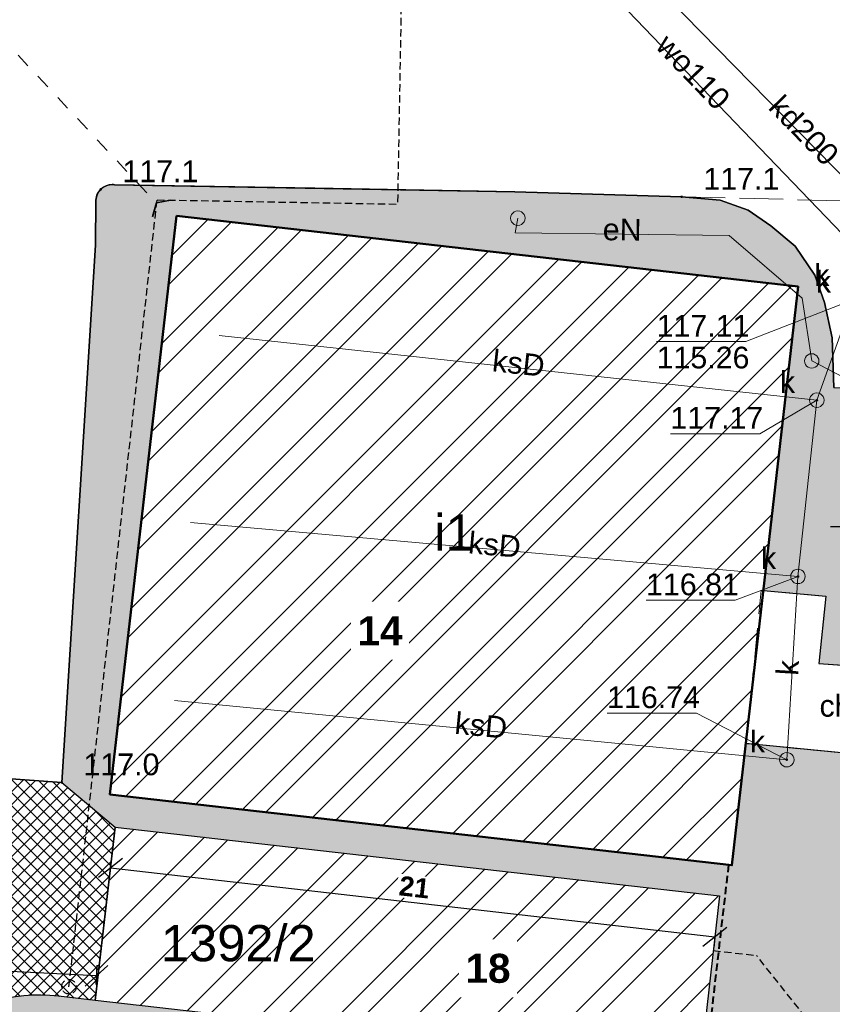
# Model space of a CAD drawing. Header units: millimetres. Extents: x -62780 to 1772512, y -757464 to -52755.
# Tile 42 of 65: x 1692117 to 1692145, y -495817 to -495783. Entities that reach past the tile are written whole.
import ezdxf
from ezdxf.enums import TextEntityAlignment as Align

# ---------------------------------------------------------------- set-up
doc = ezdxf.new("R2010")
doc.units = ezdxf.units.MM
for name, pattern in [('DASHED', [19.05, 12.7, -6.35]), ('PRZER1-1', [1, 0.5, -0.5]), ('PRZER2-1', [1.5, 1, -0.5]), ('PRZER3-1', [2, 1.5, -0.5])]:
    doc.linetypes.add(name, pattern=pattern)
for name, color, linetype in [('AAA Cienka linia', 11, 'Continuous'), ('AAA Opis', 2, 'Continuous'), ('AAA Przerywana', 8, 'DASHED'), ('AAA Widok', 2, 'Continuous')]:
    doc.layers.add(name, color=color, linetype=linetype)
for name, color, linetype, lineweight, true_color in [('BUIB05_01', 7, 'Continuous', 35, 0x0a0909), ('EGBB01', 7, 'Continuous', 50, 0x0a0909), ('EGBB01_O', 7, 'Continuous', 50, 0x0a0909), ('EGBD03_O', 7, 'Continuous', 18, 0x008000), ('GSLKOU', 7, 'Continuous', 18, 0x0a0909), ('KTCR02', 7, 'Continuous', 18, 0x0a0909), ('KTCR02_O', 7, 'Continuous', 18, 0x0a0909), ('KTKR01', 7, 'Continuous', 25, 0x0a0909), ('RTPW01', 7, 'Continuous', 13, 0x0a0909), ('RTPW01_O', 7, 'Continuous', 13, 0x0a0909), ('SUPE04', 1, 'Continuous', 18, 0xff0000), ('SUPE04_O', 1, 'Continuous', 18, 0xff0000), ('SUPK01', 7, 'Continuous', 18, 0x803300), ('SUPK01_O', 7, 'Continuous', 18, 0x803300), ('SUPK05', 7, 'Continuous', 18, 0x803300), ('SUPK05_O', 7, 'Continuous', 18, 0x803300), ('SUPK06', 7, 'Continuous', 18, 0x803300), ('SUPK06_O', 7, 'Continuous', 18, 0x803300), ('SUPS01_05', 7, 'Continuous', 5, 0x803300), ('SUPS01_05_O', 7, 'Continuous', 5, 0x803300), ('SUPW01', 5, 'Continuous', 18, 0x0000ff), ('SUPW01_O', 5, 'Continuous', 18, 0x0000ff), ('SUUS15', 5, 'Continuous', 18, 0x0000ff), ('SUUS15_O', 5, 'Continuous', 18, 0x0000ff), ('SUUS22_O', 7, 'Continuous', 18, 0x0a0909)]:
    doc.layers.add(name, color=color, linetype=linetype, lineweight=lineweight, true_color=true_color)
for name, color, linetype, lineweight in [('EN_flotat', 124, 'Continuous', 30), ('EN_woda technologiczna', 144, 'Continuous', 30), ('POSTER_trasy_kablowe', 1, 'Continuous', 30), ('SUSM', 7, 'Continuous', 18)]:
    doc.layers.add(name, color=color, linetype=linetype, lineweight=lineweight)
doc.styles.add('Arial', font='arial.ttf')
doc.styles.add('Arial B', font='arialbd.ttf')
doc.styles.get("Standard").update_dxf_attribs({"font": 'simplex.shx', "width": 0.8})
doc.dimstyles.new('1 do 5', dxfattribs={"dimscale": 0.5, "dimtxt": 2.25, "dimasz": 2.5, "dimexe": 1.25, "dimexo": 0.625, "dimtad": 1, "dimdec": 1, "dimrnd": 0.5, "dimtxsty": 'Standard', "dimblk": 'OBLIQUE', "dimcen": 2.5, "dimclrd": 256, "dimclre": 256, "dimclrt": 2, "dimadec": 0, "dimazin": 0, "dimtfac": 1, "dimtdec": 1, "dimtmove": 0, "dimatfit": 3, "dimldrblk": 'OBLIQUE', "dimfxl": 1, "dimfxlon": 1, "dimlwd": -1, "dimlwe": -1, "dimarcsym": 0})

# ---------------------------------------------------------------- blocks, each defined once
blk = doc.blocks.new('GSLIPS2')
at = {"color": 0}
blk.add_lwpolyline([(0.263554, 0.424899), (0, 0), (0.263389, -0.425001)], dxfattribs=at)
blk = doc.blocks.new('GSPWPN1')
blk.add_hatch(color=0).paths.add_polyline_path([(-0.045, 0), (-0.043467, -0.011647), (-0.038971, -0.0225), (-0.03182, -0.03182), (-0.0225, -0.038971), (-0.011647, -0.043467), (0, -0.045), (0.011647, -0.043467), (0.0225, -0.038971), (0.03182, -0.03182), (0.038971, -0.0225), (0.043467, -0.011647), (0.045, 0), (0.043467, 0.011647), (0.038971, 0.0225), (0.03182, 0.03182), (0.0225, 0.038971), (0.011647, 0.043467), (0, 0.045), (-0.011647, 0.043467), (-0.0225, 0.038971), (-0.03182, 0.03182), (-0.038971, 0.0225), (-0.043467, 0.011647)])
blk = doc.blocks.new('GUPKSH1')
blk.add_hatch(color=0).paths.add_polyline_path([(-0.045, 0), (-0.043467, -0.011647), (-0.038971, -0.0225), (-0.03182, -0.03182), (-0.0225, -0.038971), (-0.011647, -0.043467), (0, -0.045), (0.011647, -0.043467), (0.0225, -0.038971), (0.03182, -0.03182), (0.038971, -0.0225), (0.043467, -0.011647), (0.045, 0), (0.043467, 0.011647), (0.038971, 0.0225), (0.03182, 0.03182), (0.0225, 0.038971), (0.011647, 0.043467), (0, 0.045), (-0.011647, 0.043467), (-0.0225, 0.038971), (-0.03182, 0.03182), (-0.038971, 0.0225), (-0.043467, 0.011647)])
blk = doc.blocks.new('GUPKSD1_1')
at = {"true_color": 0xffffff}
blk.add_hatch(color=7, dxfattribs=at).paths.add_polyline_path([(-0.25, 0), (-0.241481, -0.064705), (-0.216506, -0.125), (-0.176777, -0.176777), (-0.125, -0.216506), (-0.064705, -0.241481), (0, -0.25), (0.064705, -0.241481), (0.125, -0.216506), (0.176777, -0.176777), (0.216506, -0.125), (0.241481, -0.064705), (0.25, 0), (0.241481, 0.064705), (0.216506, 0.125), (0.176777, 0.176777), (0.125, 0.216506), (0.064705, 0.241481), (0, 0.25), (-0.064705, 0.241481), (-0.125, 0.216506), (-0.176777, 0.176777), (-0.216506, 0.125), (-0.241481, 0.064705)])
at = {"color": 0}
blk.add_lwpolyline([(0, 0.25), (0.064705, 0.241481), (0.125, 0.216506), (0.176777, 0.176777), (0.216506, 0.125), (0.241481, 0.064705), (0.25, 0), (0.241481, -0.064705), (0.216506, -0.125), (0.176777, -0.176777), (0.125, -0.216506), (0.064705, -0.241481), (0, -0.25), (-0.064705, -0.241481), (-0.125, -0.216506), (-0.176777, -0.176777), (-0.216506, -0.125), (-0.241481, -0.064705), (-0.25, 0), (-0.241481, 0.064705), (-0.216506, 0.125), (-0.176777, 0.176777), (-0.125, 0.216506), (-0.064705, 0.241481)], close=True, dxfattribs=at)
blk = doc.blocks.new('GUPISL1_4')
at = {"true_color": 0xffffff}
blk.add_hatch(color=7, dxfattribs=at).paths.add_polyline_path([(-0.25, 0), (-0.241481, -0.064705), (-0.216506, -0.125), (-0.176777, -0.176777), (-0.125, -0.216506), (-0.064705, -0.241481), (0, -0.25), (0.064705, -0.241481), (0.125, -0.216506), (0.176777, -0.176777), (0.216506, -0.125), (0.241481, -0.064705), (0.25, 0), (0.241481, 0.064705), (0.216506, 0.125), (0.176777, 0.176777), (0.125, 0.216506), (0.064705, 0.241481), (0, 0.25), (-0.064705, 0.241481), (-0.125, 0.216506), (-0.176777, 0.176777), (-0.216506, 0.125), (-0.241481, 0.064705)])
at = {"color": 0}
blk.add_lwpolyline([(0, 0.25), (0.064705, 0.241481), (0.125, 0.216506), (0.176777, 0.176777), (0.216506, 0.125), (0.241481, 0.064705), (0.25, 0), (0.241481, -0.064705), (0.216506, -0.125), (0.176777, -0.176777), (0.125, -0.216506), (0.064705, -0.241481), (0, -0.25), (-0.064705, -0.241481), (-0.125, -0.216506), (-0.176777, -0.176777), (-0.216506, -0.125), (-0.241481, -0.064705), (-0.25, 0), (-0.241481, 0.064705), (-0.216506, 0.125), (-0.176777, 0.176777), (-0.125, 0.216506), (-0.064705, 0.241481)], close=True, dxfattribs=at)
blk = doc.blocks.new('zw$117')
at = {"layer": 'BUIB05_01', "color": 8, "linetype": 'PRZER1-1', "lineweight": 35, "elevation": 10.18}
blk.add_lwpolyline([(-169.457, -148.736), (-161.951, -156.754)], dxfattribs=at)
at = {"layer": 'EGBB01', "color": 8, "linetype": 'Continuous', "lineweight": 50, "elevation": 10.26}
blk.add_lwpolyline([(-161.255, -157.203), (-139.805, -159.643), (-142.085, -179.603), (-163.555, -177.163)], close=True, dxfattribs=at)
at = {"layer": 'GSLKOU', "color": 8, "linetype": 'PRZER3-1', "lineweight": 18, "elevation": 10.18}
blk.add_lwpolyline([(-143.822, -156.544), (-128.735, -156.918), (-128.962, -163.355), (-133.955, -163.435)], dxfattribs=at)
at = {"layer": 'KTCR02', "color": 8, "linetype": 'PRZER2-1', "lineweight": 18, "elevation": 10.18}
blk.add_lwpolyline([(-141.08, -170.122), (-138.845, -170.323), (-139.085, -172.643), (-136.196, -172.846), (-133.746, -172.851), (-133.806, -176.169), (-141.589, -175.411)], close=True, dxfattribs=at)
at = {"layer": 'KTKR01', "color": 8, "linetype": 'Continuous', "lineweight": 25, "elevation": 10.18}
blk.add_lwpolyline([(-174.625, -176.069), (-165.215, -176.75), (-164.048, -158.217), (-164.04, -156.656, -0.435982), (-163.39, -156.128), (-149.581, -156.369), (-143.822, -156.544), (-142.494, -156.658), (-141.53, -157.005), (-140.74, -157.54), (-139.902, -158.245), (-139.23, -159.248), (-138.887, -160.194), (-138.629, -161.409), (-138.57, -163.121), (-136.612, -163.216), (-135.604, -163.385)], format="xyb", dxfattribs=at)
at = {"layer": 'SUPE04', "color": 8, "linetype": 'Continuous', "lineweight": 18, "elevation": 10.18}
blk.add_lwpolyline([(-137.144, -163.337), (-139.334, -162.207), (-139.665, -160.04), (-142.186, -157.884), (-149.566, -157.79), (-149.477, -157.281)], dxfattribs=at)
at = {"layer": 'SUPK01', "color": 8, "linetype": 'Continuous', "lineweight": 18, "elevation": 10.18}
blk.add_lwpolyline([(-147.165, -146.76), (-132.268, -161.965), (-124.977, -162.027)], dxfattribs=at)
at = {"layer": 'SUPK05', "color": 8, "linetype": 'Continuous', "lineweight": 18, "elevation": 10.18}
for points in [[(-159.778, -161.331), (-139.158, -163.56)], [(-160.772, -167.776), (-139.809, -169.64)], [(-161.33, -173.917), (-140.194, -175.964)]]:
    blk.add_lwpolyline(points, dxfattribs=at)
at = {"layer": 'SUPK06', "color": 8, "linetype": 'Continuous', "lineweight": 18, "elevation": 10.18}
for points in [[(-139.158, -163.56), (-137.915, -160.102), (-129.537, -159.764)], [(-140.194, -175.964), (-139.809, -169.64), (-139.158, -163.56)]]:
    blk.add_lwpolyline(points, dxfattribs=at)
at = {"layer": 'SUPS01_05_O', "color": 8, "linetype": 'Continuous', "lineweight": 13, "elevation": 10.8, "flags": 128}
for points in [[(-137.915, -160.103), (-141.607, -161.541), (-144.687, -161.541)], [(-139.155, -163.563), (-141.13, -164.716), (-144.21, -164.716)], [(-139.805, -169.643), (-141.972, -170.463), (-145.052, -170.463)], [(-140.195, -175.963), (-143.314, -174.358), (-146.394, -174.358)]]:
    blk.add_lwpolyline(points, dxfattribs=at)
at = {"layer": 'SUPW01', "color": 8, "linetype": 'Continuous', "lineweight": 18, "elevation": 10.18}
blk.add_lwpolyline([(-149.662, -145.975), (-137.42, -158.721), (-136.445, -159.558), (-136.312, -159.941), (-131.067, -165.778), (-123.933, -173.409), (-122.92, -173.778), (-122.812, -173.92)], dxfattribs=at)
at = {"layer": 'BUIB05_01', "color": 8, "linetype": 'Continuous', "lineweight": 35, "rotation": 313.1109754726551}
blk.add_blockref('GSLIPS2', (-161.951, -156.754, 10.18), dxfattribs=at)
at = {"layer": 'RTPW01', "color": 8, "linetype": 'Continuous', "lineweight": 13}
for p in [(-163.873, -156.289, 10.2), (-143.822, -156.544, 10.2), (-165.215, -176.75, 10.2)]:
    blk.add_blockref('GSPWPN1', p, dxfattribs=at)
at = {"layer": 'SUPS01_05', "color": 8, "linetype": 'Continuous', "lineweight": 5}
for p in [(-139.155, -163.563, 10.24), (-139.805, -169.643, 10.24), (-140.195, -175.963, 10.24)]:
    blk.add_blockref('GUPKSH1', p, dxfattribs=at)
at = {"layer": 'SUSM', "color": 8, "linetype": 'Continuous', "lineweight": 18}
for p in [(-149.477, -157.281, 10.24), (-139.334, -162.207, 10.24)]:
    blk.add_blockref('GUPISL1_4', p, dxfattribs=at)
at = {"layer": 'SUUS15', "color": 8, "linetype": 'Continuous', "lineweight": 18}
for p in [(-139.158, -163.56, 10.24), (-139.809, -169.64, 10.24), (-140.194, -175.964, 10.24)]:
    blk.add_blockref('GUPKSD1_1', p, dxfattribs=at)
at = {"layer": 'EGBB01_O', "color": 8, "linetype": 'Continuous', "lineweight": 0, "style": 'Arial'}
blk.add_text('i1', height=1.25, dxfattribs=at).set_placement((-151.68, -168.751, 10.8), align=Align.CENTER)
at = {"layer": 'EGBD03_O', "color": 8, "linetype": 'Continuous', "lineweight": 0, "style": 'Arial'}
blk.add_text('1392/2', height=1.25, dxfattribs=at).set_placement((-159.123, -182.918, 10.8), align=Align.CENTER)
at = {"layer": 'KTCR02_O', "color": 8, "linetype": 'Continuous', "lineweight": 0, "style": 'Arial'}
blk.add_text('ch.kp.', height=0.75, dxfattribs=at).set_placement((-137.667, -174.48, 10.8), align=Align.CENTER)
at = {"layer": 'RTPW01_O', "color": 8, "linetype": 'Continuous', "lineweight": 0, "style": 'Arial'}
for s, p in [('117.1', (-163.123, -156.039, 10.8)), ('117.1', (-143.072, -156.294, 10.8)), ('117.0', (-164.465, -176.5, 10.8))]:
    blk.add_text(s, height=0.75, dxfattribs=at).set_placement(p)
at = {"layer": 'SUPE04_O', "color": 8, "linetype": 'Continuous', "lineweight": 0, "style": 'Arial'}
blk.add_text('eN', height=0.75, rotation=359.2693, dxfattribs=at).set_placement((-145.879, -158.049, 10.8), align=Align.CENTER)
at = {"layer": 'SUPK01_O', "color": 8, "linetype": 'Continuous', "lineweight": 0, "style": 'Arial'}
blk.add_text('kd200', height=0.75, rotation=314.4163, dxfattribs=at).set_placement((-139.868, -154.511, 10.8), align=Align.CENTER)
at = {"layer": 'SUPK05_O', "color": 8, "linetype": 'Continuous', "lineweight": 0, "style": 'Arial'}
for rotation, p in [(353.8302, (-149.491, -162.656, 10.8)), (354.9182, (-150.309, -168.919, 10.8)), (354.4678, (-150.782, -175.152, 10.8))]:
    blk.add_text('ksD', height=0.75, rotation=rotation, dxfattribs=at).set_placement(p, align=Align.CENTER)
at = {"layer": 'SUPK06_O', "color": 8, "linetype": 'Continuous', "lineweight": 0, "style": 'Arial'}
blk.add_text('k', height=0.75, rotation=86.5168, dxfattribs=at).set_placement((-139.79, -172.815, 10.8), align=Align.CENTER)
at = {"layer": 'SUPS01_05_O', "color": 8, "linetype": 'Continuous', "lineweight": 0, "style": 'Arial'}
for s, p in [('117.11', (-144.687, -161.369, 10.8)), ('115.26', (-144.687, -162.464, 10.8)), ('117.17', (-144.21, -164.544, 10.8)), ('116.81', (-145.052, -170.29, 10.8)), ('116.74', (-146.394, -174.185, 10.8))]:
    blk.add_text(s, height=0.75, rotation=360, dxfattribs=at).set_placement(p)
at = {"layer": 'SUPW01_O', "color": 8, "linetype": 'Continuous', "lineweight": 0, "style": 'Arial'}
blk.add_text('wo110', height=0.75, rotation=313.8448, dxfattribs=at).set_placement((-143.694, -152.495, 10.8), align=Align.CENTER)
at = {"layer": 'SUUS15_O', "color": 8, "linetype": 'Continuous', "lineweight": 0, "style": 'Arial'}
for p in [(-138.665, -159.852, 10.8), (-139.908, -163.31, 10.8), (-140.559, -169.39, 10.8), (-140.944, -175.714, 10.8)]:
    blk.add_text('k', height=0.75, dxfattribs=at).set_placement(p, align=Align.RIGHT)
at = {"layer": 'SUUS22_O', "color": 8, "linetype": 'Continuous', "lineweight": 0, "style": 'Arial'}
blk.add_text('k', height=0.75, dxfattribs=at).set_placement((-138.721, -159.621, 10.8), align=Align.RIGHT)
blk = doc.blocks.new('_OBLIQUE')
at = {"color": 0, "linetype": 'ByBlock', "lineweight": -2}
blk.add_line((-0.5, -0.5), (0.5, 0.5), dxfattribs=at)
blk = doc.blocks.new('*D189')
for p, q in [((1692120.414, -495812.443), (1692120.338, -495813.113)), ((1692120.381, -495812.741), (1692141.246, -495815.112)), ((1692141.28, -495814.814), (1692141.204, -495815.485))]:
    blk.add_line(p, q)
at = {"layer": 'Defpoints', "color": 0, "lineweight": -3}
for p in [(1692120.541, -495811.331), (1692141.406, -495813.703), (1692141.246, -495815.112)]:
    blk.add_point(p, dxfattribs=at)
at = {"xscale": 0.75, "yscale": 0.75, "zscale": 0.75}
for p, rotation in [((1692120.381, -495812.741), 173.5163275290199), ((1692141.246, -495815.112), 353.5163275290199)]:
    blk.add_blockref('_OBLIQUE', p, dxfattribs=dict(at, rotation=rotation))
at = {"color": 1, "insert": (1692130.873, -495813.403), "char_height": 0.675, "attachment_point": 5, "rotation": 353.5163, "style": 'Arial B', "bg_fill": 3, "box_fill_scale": 1.1, "bg_fill_color": 257, "bg_fill_transparency": 0}
blk.add_mtext('21', dxfattribs=at)
blk = doc.blocks.new('*D191')
for p, q in [((1692095.41, -495815.534), (1692095.444, -495814.86)), ((1692119.904, -495816.464), (1692095.425, -495815.234)), ((1692119.889, -495816.764), (1692119.922, -495816.09))]:
    blk.add_line(p, q)
at = {"layer": 'Defpoints', "color": 0, "lineweight": -3}
for p in [(1692095.425, -495815.234), (1692095.383, -495816.082), (1692119.861, -495817.313)]:
    blk.add_point(p, dxfattribs=at)
at = {"xscale": 0.75, "yscale": 0.75, "zscale": 0.75}
for p, rotation in [((1692095.425, -495815.234), 177.1224961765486), ((1692119.904, -495816.464), 357.1224961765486)]:
    blk.add_blockref('_OBLIQUE', p, dxfattribs=dict(at, rotation=rotation))
at = {"color": 1, "insert": (1692106.101, -495815.168), "char_height": 0.675, "attachment_point": 5, "rotation": 357.1225, "style": 'Arial B', "bg_fill": 3, "box_fill_scale": 1.1, "bg_fill_color": 257, "bg_fill_transparency": 0}
blk.add_mtext('24,51', dxfattribs=at)
blk = doc.blocks.new('zw$E6E9')
at = {"layer": 'EN_flotat', "linetype": 'DASHED', "ltscale": 0.02}
for p, q in [((42.185, -149.275, 10.26), (43.677, -149.447, 10.26)), ((46.08, -152.467, 10.26), (43.676, -149.446, 10.26))]:
    blk.add_line(p, q, dxfattribs=at)
at = {"layer": 'EN_woda technologiczna', "linetype": 'DASHED', "ltscale": 0.02}
for p, q in [((31.575, -107.578, 10.2), (31.288, -123.521, 10.273)), ((19.949, -150.525, 10.24), (22.99, -123.377, 10.24)), ((22.99, -123.377, 10.273), (31.296, -123.522, 10.238))]:
    blk.add_line(p, q, dxfattribs=at)
blk.add_circle((19.949, -150.525, 10.24), 0.25, dxfattribs=at)
at = {"layer": 'POSTER_trasy_kablowe', "linetype": 'DASHED', "lineweight": 40, "ltscale": 0.02}
blk.add_line((42.71, -146.316, 10.26), (42.033, -152.16, 10.26), dxfattribs=at)

msp = doc.modelspace()

# ---------------------------------------------------------------- hatches: boundary and pattern name
h = msp.add_hatch()
h.set_pattern_fill('ANSI32', color=40, scale=0.2, style=0)
h.set_pattern_definition([(45, (-5721847.2938, -6238641.709), (-1.34703841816, 1.34703841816), []), (45, (-5721846.3958, -6238641.709), (-1.34703841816, 1.34703841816), [])])
h.paths.add_polyline_path([(1692122.664, -495790.244), (1692144.114, -495792.684), (1692141.834, -495812.644), (1692120.364, -495810.204)])
h = msp.add_hatch()
h.set_pattern_fill('ANSI32', color=212, scale=0.2, style=0)
h.set_pattern_definition([(45, (-5721750.1262, -6238576.518), (-1.34703841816, 1.34703841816), []), (45, (-5721749.2282, -6238576.518), (-1.34703841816, 1.34703841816), [])])
h.paths.add_polyline_path([(1692120.5407, -495811.3312), (1692141.4064, -495813.7025), (1692140.7266, -495819.684), (1692119.8609, -495817.3127)])
at = {"layer": 'AAA Widok'}
h = msp.add_hatch(dxfattribs=at)
h.set_pattern_fill('AR-SAND', color=107, scale=0.01, angle=332.79832, style=0)
h.set_pattern_definition([(10.2983164, (1765983.03013, -514020.02638), (0.2094918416, 0.4425997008), [0, -0.38608, 0, -0.4318, 0, -0.41275]), (340.2983164, (1765983.0301, -514020.0264), (0.727485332, 0.4320584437), [0, -0.20828, 0, -0.34798, 0, -0.13335]), (300.2983164, (1765982.75226, -514019.88356), (0.7041679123, -0.360303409), [0, -0.127, 0, -0.4572, 0, -0.5969]), (290.2983164, (1765982.75226, -514019.88356), (0.7810157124, -0.1507660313), [0, -0.0635, 0, -0.29972, 0, -0.3429])])
h.paths.add_polyline_path([(1692145.151, -495833.5747), (1692146.5556, -495833.5747), (1692147.9492, -495808.9996), (1692142.313, -495808.4508), (1692141.834, -495812.644), (1692120.364, -495810.204), (1692122.664, -495790.244), (1692144.114, -495792.684), (1692142.9162, -495803.17), (1692145.074, -495803.364), (1692144.834, -495805.684), (1692147.7223, -495805.8877), (1692147.894, -495799.1891), (1692148.505, -495799.1977), (1692148.5154, -495799.0148), (1692148.2775, -495799.006), (1692148.3143, -495796.426), (1692147.346, -495796.2596), (1692145.3483, -495796.1621), (1692145.2894, -495794.4506), (1692145.0314, -495793.2356), (1692144.6885, -495792.2891), (1692144.0165, -495791.2867), (1692143.1791, -495790.5813), (1692142.3886, -495790.0468), (1692141.4247, -495789.6992), (1692140.0964, -495789.585), (1692134.338, -495789.4103), (1692127.4334, -495789.2898), (1692120.5287, -495789.1693, -0.0253577), (1692120.4473, -495789.1638, 0.3960581), (1692119.879, -495789.6977), (1692119.8706, -495791.2579), (1692118.7037, -495809.7913), (1692120.5407, -495811.3312), (1692141.4064, -495813.7025), (1692140.7266, -495819.684), (1692119.8609, -495817.3127), (1692118.5894, -495817.1682, 0.4175089), (1692111.943, -495822.5193), (1692110.5823, -495835.8234), (1692112.1727, -495835.986, -0.9126075), (1692141.5333, -495829.4747), (1692145.151, -495829.4747)])

# ---------------------------------------------------------------- linework, layer by layer
at = {"color": 0}
msp.add_lwpolyline([(1692145.2291, -495800.9576), (1692146.5453, -495800.9576), (1692149.1081, -495801.8939)], dxfattribs=at)
at = {"layer": 'AAA Cienka linia', "color": 7, "lineweight": -2, "elevation": 10.26}
for points in [[(1692122.664, -495790.244), (1692144.114, -495792.684), (1692141.834, -495812.644), (1692120.364, -495810.204)], [(1692120.5407, -495811.3312), (1692141.4064, -495813.7025), (1692140.7266, -495819.684), (1692119.8609, -495817.3127)]]:
    msp.add_lwpolyline(points, close=True, dxfattribs=at)
at = {"layer": 'AAA Cienka linia', "color": 7, "lineweight": -2, "elevation": 10.18}
msp.add_lwpolyline([(1692150.1126, -495809.2102), (1692142.313, -495808.4508), (1692142.9162, -495803.17), (1692145.074, -495803.364), (1692144.834, -495805.684), (1692147.7223, -495805.8877)], dxfattribs=at)

# ---------------------------------------------------------------- block references
at = {"layer": 'AAA Cienka linia', "color": 7, "lineweight": -2}
msp.add_blockref('zw$117', (1692283.9187, -495633.0413), dxfattribs=at)

# ---------------------------------------------------------------- next in the draw order: texts
at = {"layer": 'AAA Opis', "color": 0, "char_height": 1, "width": 0.995127, "attachment_point": 5, "style": 'Arial B', "bg_fill": 3, "box_fill_scale": 1.5, "bg_fill_color": 257, "bg_fill_transparency": 0}
for s, insert in [('14', (1692129.6855, -495804.5564)), ('18', (1692133.4146, -495816.2101))]:
    msp.add_mtext(s, dxfattribs=dict(at, insert=insert))

# ---------------------------------------------------------------- next in the draw order: linework, layer by layer
at = {"layer": 'AAA Cienka linia', "color": 7, "lineweight": -2, "elevation": 10.18}
msp.add_lwpolyline([(1692145.3483, -495796.1621), (1692145.2894, -495794.4506), (1692145.0314, -495793.2356), (1692144.6885, -495792.2891), (1692144.0165, -495791.2867), (1692143.1791, -495790.5813), (1692142.3886, -495790.0468), (1692141.4247, -495789.6992), (1692140.0964, -495789.585), (1692134.338, -495789.4103), (1692120.5287, -495789.1693, 0.0362253), (1692120.4492, -495789.1638, 0.3970612), (1692119.879, -495789.6977), (1692119.8706, -495791.2579), (1692118.7037, -495809.7913), (1692109.2936, -495809.1101)], format="xyb", dxfattribs=at)

# ---------------------------------------------------------------- next in the draw order: dimensions: what is measured, and where the dimension line sits
dim = msp.add_aligned_dim(p1=(1692120.5407, -495811.3312, 10.26), p2=(1692141.4064, -495813.7025, 10.26), distance=-1.4186, dimstyle='1 do 5', override={"dimscale": 0.3, "dimdec": 3, "dimrnd": 0.01, "dimtxsty": 'Arial B', "dimblk": 'OBLIQUE', "dimclrt": 1, "dimtfill": 1, "dimtfillclr": 256})
dim.commit()
dim.dimension.update_dxf_attribs({"geometry": '*D189', "text_midpoint": (1692130.8728, -495813.4034)})

# ---------------------------------------------------------------- next in the draw order: linework, layer by layer
at = {"layer": 'AAA Cienka linia', "color": 7, "lineweight": -2, "elevation": 10.23}
msp.add_lwpolyline([(1692147.9492, -495808.9996), (1692142.313, -495808.4508), (1692141.834, -495812.644), (1692120.364, -495810.204), (1692122.664, -495790.244), (1692144.114, -495792.684), (1692142.9162, -495803.17), (1692145.074, -495803.364), (1692144.834, -495805.684), (1692147.7223, -495805.8877)], dxfattribs=at)

# ---------------------------------------------------------------- next in the draw order: dimensions: what is measured, and where the dimension line sits
dim = msp.add_linear_dim(base=(1692095.4254, -495815.2341), p1=(1692119.8609, -495817.3127, 10.26), p2=(1692095.3827, -495816.0823), angle=177.1225, dimstyle='1 do 5', override={"dimscale": 0.3, "dimdec": 3, "dimrnd": 0.01, "dimtxsty": 'Arial B', "dimblk": 'OBLIQUE', "dimclrt": 1, "dimtfill": 1, "dimtfillclr": 256})
dim.commit()
dim.dimension.update_dxf_attribs({"geometry": '*D191', "text_midpoint": (1692106.071, -495815.7692), "dimtype": 161})

# ---------------------------------------------------------------- next in the draw order: hatches: boundary and pattern name
h = msp.add_hatch()
h.set_pattern_fill('ANSI37', color=8, scale=0.1, style=0)
h.set_pattern_definition([(45, (-5721550.7675, -6238563.80322), (-0.224506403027, 0.224506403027), []), (135, (-5721550.7675, -6238563.80322), (-0.224506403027, -0.224506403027), [])])
h.paths.add_polyline_path([(1692109.2936, -495809.1101), (1692118.7037, -495809.7913), (1692120.5407, -495811.3312), (1692119.8609, -495817.3127), (1692118.5894, -495817.1682, 0.4175089), (1692111.943, -495822.5193), (1692105.6323, -495884.221), (1692101.6307, -495884.0324)])

# ---------------------------------------------------------------- next in the draw order: linework, layer by layer
msp.add_lwpolyline([(1692145.3483, -495796.1621), (1692145.2894, -495794.4506), (1692145.0314, -495793.2356), (1692144.6885, -495792.2891), (1692144.0165, -495791.2867), (1692143.1791, -495790.5813), (1692142.3886, -495790.0468), (1692141.4247, -495789.6992), (1692140.0964, -495789.585), (1692134.338, -495789.4103), (1692127.4334, -495789.2898), (1692120.5287, -495789.1693, -0.0253577), (1692120.4473, -495789.1638, 0.3960581), (1692119.879, -495789.6977), (1692119.8706, -495791.2579), (1692118.7037, -495809.7913), (1692120.5407, -495811.3312), (1692141.4064, -495813.7025), (1692140.7266, -495819.684), (1692119.8609, -495817.3127), (1692118.5894, -495817.1682, 0.4175089), (1692111.943, -495822.5193)], format="xyb", dxfattribs=at)
at = {"layer": 'AAA Cienka linia', "color": 7, "lineweight": -2, "elevation": 10.18}
msp.add_lwpolyline([(1692109.2936, -495809.1101), (1692118.7037, -495809.7913), (1692120.5407, -495811.3312), (1692120.5407, -495811.3312), (1692119.8609, -495817.3127), (1692118.5894, -495817.1682, 0.4175089), (1692111.943, -495822.5193), (1692105.6323, -495884.221), (1692101.6307, -495884.0324)], format="xyb", close=True, dxfattribs=at)
at = {"layer": 'AAA Przerywana', "color": 150, "ltscale": 0.2}
for centre in [(1692133.821, -495779.9023, 10.24), (1692154.1909, -495822.5794, 10.18)]:
    msp.add_circle(centre, 75, dxfattribs=at)

# ---------------------------------------------------------------- next in the draw order: block references
at = {"layer": 'AAA Cienka linia', "color": 4, "lineweight": -3}
msp.add_blockref('zw$E6E9', (1692099.004, -495666.314), dxfattribs=at)

doc.saveas('drawing.dxf')
